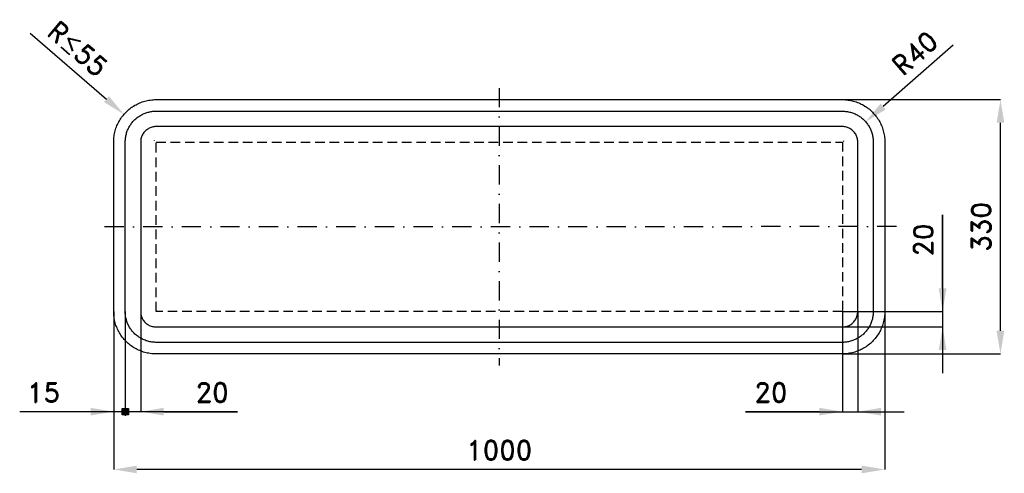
# Model space of a CAD drawing. Header units: millimetres. Extents: x -122 to 1155, y -155 to 434.
import ezdxf

# ---------------------------------------------------------------- set-up
doc = ezdxf.new("R2010")
doc.units = ezdxf.units.MM
doc.header["$LTSCALE"] = 5
doc.linetypes.add('ČERCHOVANÁX2', pattern=[2, 1, -0.5, 0, -0.5])
doc.linetypes.add('ČÁRKOVANÁX2', pattern=[1.5, 1, -0.5])
doc.layers.add('Kóty', color=2, linetype='Continuous')
doc.layers.add('Značka', color=7, linetype='Continuous')
doc.styles.get("Standard").update_dxf_attribs({"font": 'romand.shx', "height": 25})
doc.dimstyles.get("Standard").update_dxf_attribs({"dimtxt": 25, "dimasz": 30, "dimexe": 0.18, "dimexo": 0.0625, "dimgap": 12.5, "dimtad": 1, "dimdec": 0, "dimzin": 0, "dimdsep": 46, "dimtxsty": 'Standard', "dimcen": 0.09, "dimadec": 0, "dimazin": 0, "dimtfac": 1, "dimtdec": 0, "dimtofl": 0, "dimtmove": 0, "dimatfit": 3, "dimfxl": 1, "dimtolj": 1, "dimtzin": 0, "dimarcsym": 0})

# ---------------------------------------------------------------- blocks, each defined once
blk = doc.blocks.new('*D0')
at = {"layer": 'Defpoints', "color": 0, "transparency": 16777216}
for p in [(0, 55), (1000, 55), (0, -150)]:
    blk.add_point(p, dxfattribs=at)
at = {"layer": 'Kóty', "color": 0, "lineweight": -2, "transparency": 16777216}
for p, q in [((0, 54.9), (0, -150.2)), ((1000, 54.9), (1000, -150.2)), ((970, -150), (30, -150))]:
    blk.add_line(p, q, dxfattribs=at)
at = {"layer": 'Kóty', "color": 0, "transparency": 16777216}
for points in [[(30, -145), (30, -155), (0, -150)], [(970, -145), (970, -155), (1000, -150)]]:
    blk.add_solid(points, dxfattribs=at)
at = {"layer": 'Kóty', "color": 0, "transparency": 16777216, "insert": (500, -125), "char_height": 25, "attachment_point": 5}
blk.add_mtext('\\A1;1000', dxfattribs=at)
blk = doc.blocks.new('*D1')
at = {"layer": 'Defpoints', "color": 0, "transparency": 16777216}
for p in [(945, 330), (1150, 330), (945, 0)]:
    blk.add_point(p, dxfattribs=at)
at = {"layer": 'Kóty', "color": 0, "lineweight": -2, "transparency": 16777216}
for p, q in [((945.1, 330), (1150.2, 330)), ((1150, 30), (1150, 300)), ((945.1, 0), (1150.2, 0))]:
    blk.add_line(p, q, dxfattribs=at)
at = {"layer": 'Kóty', "color": 0, "transparency": 16777216}
for points in [[(1145, 300), (1155, 300), (1150, 330)], [(1145, 30), (1155, 30), (1150, 0)]]:
    blk.add_solid(points, dxfattribs=at)
at = {"layer": 'Kóty', "color": 0, "transparency": 16777216, "insert": (1125, 165), "char_height": 25, "attachment_point": 5, "rotation": 90}
blk.add_mtext('\\A1;330', dxfattribs=at)
blk = doc.blocks.new('*D2')
at = {"layer": 'Defpoints', "color": 0, "transparency": 16777216}
for p in [(975.2, 301.3), (946.7, 276.3)]:
    blk.add_point(p, dxfattribs=at)
at = {"layer": 'Kóty', "color": 0, "lineweight": -2, "transparency": 16777216}
for p, q in [((1088.7, 400.7), (997.8, 321)), ((946.6, 276.3), (946.8, 276.3)), ((946.7, 276.2), (946.7, 276.4))]:
    blk.add_line(p, q, dxfattribs=at)
at = {"layer": 'Kóty', "color": 0, "transparency": 16777216}
blk.add_solid([(994.5, 324.8), (1001.1, 317.3), (975.2, 301.3)], dxfattribs=at)
at = {"layer": 'Kóty', "color": 0, "transparency": 16777216, "insert": (1039.1, 390.5), "char_height": 25, "attachment_point": 5, "rotation": 41.2032}
blk.add_mtext('\\A1;R40', dxfattribs=at)

msp = doc.modelspace()

# ---------------------------------------------------------------- hatches: boundary and pattern name
at = {"layer": 'Kóty'}
h = msp.add_hatch(color=256, dxfattribs=at)
h.dxf.hatch_style = 1
h.paths.add_polyline_path([(10.8, -70.8), (19.2, -70.8), (19.2, -79.2), (10.8, -79.2)])

# ---------------------------------------------------------------- linework, layer by layer
for p, q in [((-108.2, 416.3), (-9.3, 330.6)), ((52.8, 276.7), (53, 276.7)), ((52.9, 276.6), (52.9, 276.8)), ((1075, 180.5), (1075, -25)), ((1075, 85), (1075, 180.5)), ((0, 54.9), (0, -75.2)), ((15, 54.9), (15, -80.2)), ((15, 54.9), (15, -80.2)), ((15, 54.9), (15, -80.2)), ((15, 54.9), (15, -80.2)), ((35, 54.9), (35, -75.2)), ((945, 54.9), (945, -75.2)), ((945.1, 55), (1075.2, 55)), ((965, 54.9), (965, -75.2)), ((945.1, 35), (1075.2, 35)), ((160.5, -75), (-121.9, -75)), ((65, -75), (160.5, -75)), ((819.5, -75), (1025, -75)), ((915, -75), (819.5, -75))]:
    msp.add_line(p, q, dxfattribs=at)
msp.add_lwpolyline([(10.8, -70.8), (19.2, -70.8), (19.2, -79.2), (10.8, -79.2)], close=True, dxfattribs=at)
for points in [[(-6.1, 334.4), (-12.6, 326.8), (13.3, 310.9)], [(1070, 85), (1080, 85), (1075, 55)], [(1070, 5), (1080, 5), (1075, 35)], [(-30, -70), (-30, -80), (0, -75)], [(65, -70), (65, -80), (35, -75)], [(915, -70), (915, -80), (945, -75)], [(995, -70), (995, -80), (965, -75)]]:
    msp.add_solid(points, dxfattribs=at)
at = {"layer": 'Značka', "color": 6, "linetype": 'ČERCHOVANÁX2', "lineweight": 25, "ltscale": 5}
for p, q in [((500, 345), (500, -15)), ((1015, 165.2), (-15, 164.8))]:
    msp.add_line(p, q, dxfattribs=at)
at = {"layer": 'Značka', "color": 5}
for points in [[(55, 0), (54.8, 0), (54.6, 0, -0.03218), (47.5, 0.5, -0.035443), (40.5, 1.9, -0.036267), (33.7, 4.2, -0.03442), (27.4, 7.4, -0.033722), (21.4, 11.4, -0.034085), (16.1, 16.1, -0.034209), (11.4, 21.4, -0.034229), (7.4, 27.4, -0.034044), (4.3, 33.7, -0.033412), (1.9, 40.5, -0.034127), (0.5, 47.5, -0.036745), (0, 54.6), (0, 54.8), (0, 55), (0, 275), (0, 275.2), (0, 275.4, -0.03218), (0.5, 282.5, -0.035443), (1.9, 289.5, -0.036267), (4.2, 296.3, -0.03442), (7.4, 302.6, -0.033724), (11.4, 308.6, -0.034088), (16.1, 313.9, -0.034206), (21.4, 318.6, -0.034232), (27.4, 322.6, -0.034049), (33.7, 325.7, -0.033416), (40.5, 328.1, -0.034129), (47.5, 329.5, -0.036747), (54.6, 330), (54.8, 330), (55, 330), (945, 330), (945.2, 330), (945.4, 330, -0.032179), (952.5, 329.5, -0.035446), (959.5, 328.1, -0.036264), (966.3, 325.8, -0.034421), (972.6, 322.6, -0.033716), (978.6, 318.6, -0.034086), (983.9, 313.9, -0.034212), (988.6, 308.6, -0.034226), (992.6, 302.6, -0.034042), (995.8, 296.3, -0.033411), (998.1, 289.5, -0.034124), (999.5, 282.5, -0.036743), (1000, 275.4), (1000, 275.2), (1000, 275), (1000, 55), (1000, 54.8), (1000, 54.6, -0.032188), (999.5, 47.5, -0.035446), (998.1, 40.5, -0.036274), (995.8, 33.7, -0.034416), (992.6, 27.4, -0.033728), (988.6, 21.4, -0.034092), (983.9, 16.1, -0.034208), (978.6, 11.4, -0.03423), (972.6, 7.4, -0.034041), (966.3, 4.3, -0.033411), (959.5, 1.9, -0.034128), (952.5, 0.5, -0.036745), (945.4, 0), (945.2, 0), (945, 0), (55, 0)], [(55, 15), (54.8, 15), (54.7, 15, -0.03218), (49.5, 15.4, -0.035444), (44.4, 16.4, -0.036267), (39.5, 18.1, -0.03442), (34.9, 20.4, -0.033721), (30.6, 23.3, -0.034085), (26.7, 26.7, -0.034209), (23.3, 30.6, -0.034229), (20.4, 34.9, -0.034044), (18.1, 39.5, -0.033412), (16.4, 44.4, -0.034127), (15.3, 49.5, -0.036745), (15, 54.7), (15, 54.8), (15, 55), (15, 275), (15, 275.2), (15, 275.3, -0.03218), (15.4, 280.5, -0.035443), (16.4, 285.6, -0.036267), (18.1, 290.5, -0.034424), (20.4, 295.1, -0.033722), (23.3, 299.4, -0.034083), (26.7, 303.3, -0.034209), (30.6, 306.7, -0.034227), (34.9, 309.6, -0.034042), (39.5, 311.9, -0.033411), (44.4, 313.6, -0.034123), (49.5, 314.7, -0.036741), (54.7, 315), (54.8, 315), (55, 315), (945, 315), (945.2, 315), (945.3, 315, -0.032174), (950.5, 314.6, -0.035443), (955.6, 313.6, -0.036265), (960.5, 311.9, -0.034414), (965.1, 309.6, -0.033719), (969.4, 306.7, -0.034082), (973.3, 303.3, -0.034215), (976.7, 299.4, -0.034226), (979.6, 295.1, -0.03405), (981.9, 290.5, -0.033405), (983.6, 285.6, -0.034129), (984.7, 280.5, -0.036741), (985, 275.3), (985, 275.2), (985, 275), (985, 55), (985, 54.8), (985, 54.7, -0.032179), (984.6, 49.5, -0.035442), (983.6, 44.4, -0.03626), (981.9, 39.5, -0.034413), (979.6, 34.9, -0.033721), (976.7, 30.6, -0.034079), (973.3, 26.7, -0.03421), (969.4, 23.3, -0.034232), (965.1, 20.4, -0.034047), (960.5, 18.1, -0.033414), (955.6, 16.4, -0.034126), (950.5, 15.3, -0.036746), (945.3, 15), (945.2, 15), (945, 15), (55, 15)], [(55, 35), (945, 35), (945.1, 35), (945.2, 35, 0.032177), (947.7, 35.2, 0.035444), (950.3, 35.7, 0.036265), (952.7, 36.5, 0.034422), (955, 37.7, 0.03373), (957.2, 39.1, 0.034072), (959.1, 40.9, 0.034204), (960.9, 42.8, 0.034223), (962.3, 45, 0.034048), (963.5, 47.3), (964.3, 49.7), (964.8, 52.3, 0.036741), (965, 54.8), (965, 54.9), (965, 55), (965, 275), (965, 275.1), (965, 275.2, 0.032179), (964.8, 277.7, 0.035443), (964.3, 280.3, 0.036259), (963.5, 282.7, 0.034419), (962.3, 285, 0.033729), (960.9, 287.2, 0.034073), (959.1, 289.1, 0.034191), (957.2, 290.9, 0.034225), (955, 292.3, 0.034056), (952.7, 293.5, 0.033414), (950.3, 294.3, 0.034128), (947.7, 294.8, 0.036743), (945.2, 295), (945.1, 295), (945, 295), (55, 295), (54.9, 295), (54.8, 295, 0.032179), (52.3, 294.8, 0.035442), (49.7, 294.3, 0.036259), (47.3, 293.5, 0.034414), (45, 292.3, 0.03372), (42.8, 290.9, 0.034079), (40.9, 289.1, 0.03421), (39.1, 287.2, 0.034232), (37.7, 285, 0.034046), (36.5, 282.7, 0.033413), (35.7, 280.3, 0.034126), (35.2, 277.7, 0.036744), (35, 275.2), (35, 275.1), (35, 275), (35, 55), (35, 54.9), (35, 54.8, 0.032179), (35.2, 52.3, 0.035443), (35.7, 49.7, 0.036265), (36.5, 47.3, 0.034421), (37.7, 45, 0.033719), (39.1, 42.8, 0.034086), (40.9, 40.9, 0.034208), (42.8, 39.1, 0.034229), (45, 37.7, 0.034044), (47.3, 36.5, 0.033412), (49.7, 35.7, 0.034128), (52.3, 35.2, 0.036744), (54.8, 35), (54.9, 35), (55, 35)]]:
    msp.add_lwpolyline(points, format="xyb", dxfattribs=at)
at = {"layer": 'Značka', "color": 7, "linetype": 'ČÁRKOVANÁX2', "ltscale": 2.5}
msp.add_lwpolyline([(55, 55), (55, 275), (945, 275), (945, 55), (55, 55)], dxfattribs=at)

# ---------------------------------------------------------------- texts
at = {"layer": 'Kóty', "char_height": 25, "attachment_point": 5}
for s, insert, rotation in [('\\A1;R{\\A0;≤}55', (-46.6, 395.9), 319.0783), ('\\A1;20', (1050, 147.7), 90)]:
    msp.add_mtext(s, dxfattribs=dict(at, insert=insert, rotation=rotation))
for s, insert in [('\\A1;15', (-91, -50)), ('\\A1;20', (127.7, -50)), ('\\A1;20', (852.3, -50))]:
    msp.add_mtext(s, dxfattribs=dict(at, insert=insert))

# ---------------------------------------------------------------- dimensions: what is measured, and where the dimension line sits
at = {"layer": 'Kóty'}
dim = msp.add_radius_dim(center=(946.7, 276.3), mpoint=(975.2, 301.3), text='R40', dimstyle='Standard', dxfattribs=at)
dim.commit()
dim.dimension.update_dxf_attribs({"geometry": '*D2', "text_midpoint": (1055.6, 371.7), "dimtype": 164})
dim = msp.add_linear_dim(base=(1150, 330), p1=(945, 0), p2=(945, 330), angle=90, dimstyle='Standard', dxfattribs=at)
dim.commit()
dim.dimension.update_dxf_attribs({"geometry": '*D1', "text_midpoint": (1125, 165)})
dim = msp.add_linear_dim(base=(0, -150), p1=(1000, 55), p2=(0, 55), dimstyle='Standard', dxfattribs=at)
dim.commit()
dim.dimension.update_dxf_attribs({"geometry": '*D0', "text_midpoint": (500, -125)})

doc.saveas('drawing.dxf')
